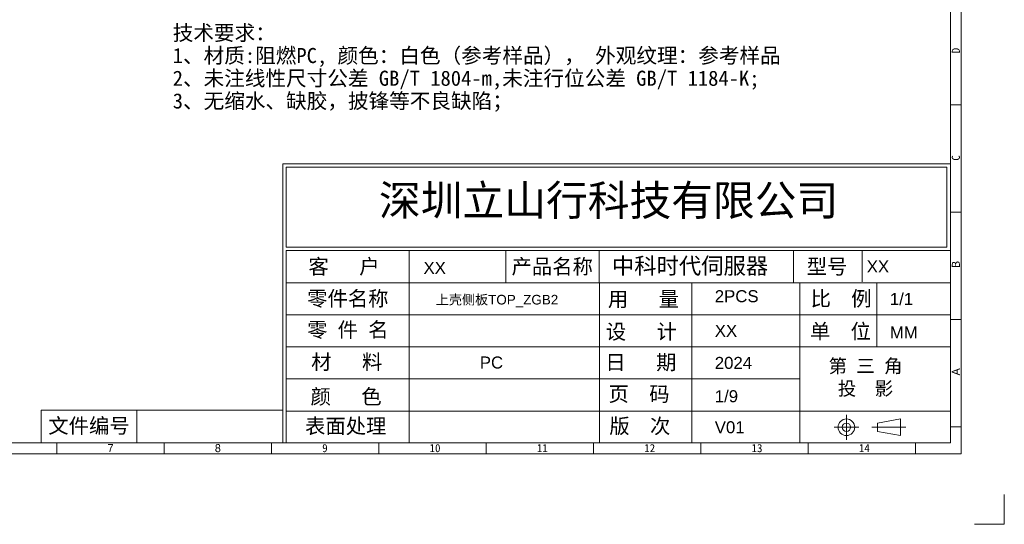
# Model space of a CAD drawing. Header units: millimetres. Extents: x 3202 to 3832, y 2132 to 2577.
# Tile 2 of 4: x 3482 to 3832, y 2132 to 2311. Entities that reach past the tile are written whole.
import ezdxf

# ---------------------------------------------------------------- set-up
doc = ezdxf.new("R2010")
doc.units = ezdxf.units.MM
doc.linetypes.add('CENTERLINE', pattern=[30, 12, -1.5, 3, -1.5, 12])
doc.layers.add('35002034-01_DXF_TEXT', color=7, linetype='Continuous')
doc.layers.add('FRAME', color=4, linetype='Continuous')
doc.layers.add('框', color=1, linetype='CENTERLINE', lineweight=5)
doc.styles.add('s', font='txt')
doc.styles.add('SIMPLEX', font='SIMPLEX.shx', dxfattribs={"height": 3.5})
doc.styles.get("Standard").update_dxf_attribs({"font": 'arial.ttf'})
doc.styles.add('STYLE3', font='swissi.ttf', dxfattribs={"height": 3})

msp = doc.modelspace()

# ---------------------------------------------------------------- linework, layer by layer
at = {"layer": '框', "color": 1, "linetype": 'Continuous', "lineweight": 15}
for p, q in [((3816.329, 2280.894), (3812.519, 2280.894)), ((3575.483, 2259.954), (3812.519, 2259.954)), ((3575.483, 2259.954), (3575.483, 2160.867)), ((3576.731, 2258.707), (3811.271, 2258.707)), ((3576.731, 2258.707), (3576.731, 2230.387)), ((3811.271, 2258.707), (3811.271, 2230.387)), ((3816.329, 2242.79), (3812.519, 2242.79)), ((3576.731, 2230.387), (3811.271, 2230.387)), ((3576.731, 2229.14), (3812.519, 2229.14)), ((3576.731, 2229.14), (3576.731, 2160.867)), ((3620.395, 2229.14), (3620.395, 2160.867)), ((3654.664, 2229.14), (3654.664, 2217.756)), ((3687.855, 2217.756), (3687.855, 2229.14)), ((3756.829, 2217.756), (3756.829, 2229.14)), ((3781.22, 2229.14), (3781.22, 2218.107)), ((3576.731, 2217.756), (3812.519, 2217.756)), ((3687.993, 2217.756), (3687.993, 2160.867)), ((3720.777, 2217.756), (3720.777, 2160.867)), ((3759.009, 2217.756), (3759.009, 2160.867)), ((3786.441, 2194.873), (3786.441, 2217.641)), ((3576.731, 2206.372), (3812.519, 2206.372)), ((3816.329, 2204.687), (3812.519, 2204.687)), ((3576.731, 2194.988), (3812.519, 2194.988)), ((3576.731, 2183.604), (3759.009, 2183.604)), ((3523.651, 2172.515), (3523.651, 2160.867)), ((3576.731, 2172.22), (3812.519, 2172.22)), ((3775.605, 2162.047), (3775.605, 2170.863)), ((3786.663, 2167.924), (3794.779, 2169.394)), ((3786.663, 2167.924), (3786.663, 2164.986)), ((3794.779, 2169.394), (3794.779, 2163.516)), ((3771.196, 2166.455), (3780.013, 2166.455)), ((3784.661, 2166.455), (3796.7, 2166.455)), ((3786.663, 2164.986), (3794.779, 2163.516)), ((3816.329, 2166.583), (3812.519, 2166.583)), ((3495.305, 2157.057), (3495.305, 2160.867)), ((3533.409, 2157.057), (3533.409, 2160.867)), ((3571.513, 2157.057), (3571.513, 2160.867)), ((3609.616, 2157.057), (3609.616, 2160.867)), ((3647.72, 2157.057), (3647.72, 2160.867)), ((3685.824, 2157.057), (3685.824, 2160.867)), ((3723.928, 2157.057), (3723.928, 2160.867)), ((3762.031, 2157.057), (3762.031, 2160.867)), ((3800.135, 2157.057), (3800.135, 2160.867))]:
    msp.add_line(p, q, dxfattribs=at)
for points in [[(3250.489, 2157.057), (3816.329, 2157.057), (3816.329, 2557.146), (3250.489, 2557.146)], [(3254.299, 2160.867), (3812.519, 2160.867), (3812.519, 2553.336), (3254.299, 2553.336)], [(3489.783, 2160.867), (3575.483, 2160.867), (3575.483, 2172.515), (3489.783, 2172.515)]]:
    msp.add_lwpolyline(points, close=True, dxfattribs=at)
msp.add_lwpolyline([(3821.054, 2132.02), (3831.652, 2132.02), (3831.652, 2142.619)], dxfattribs=at)
for radius in [2.939, 1.469]:
    msp.add_circle((3775.605, 2166.455), radius, dxfattribs=at)

# ---------------------------------------------------------------- texts
at = {"layer": '35002034-01_DXF_TEXT', "color": 2, "linetype": 'Continuous', "insert": (3536.436, 2309.079), "char_height": 5.36537, "width": 271.12236, "attachment_point": 1, "line_spacing_factor": 0.9}
msp.add_mtext('{\\fSimSun|b0|i0|c134|p2;技术要求：\\P1、材质:阻燃PC, 颜色：白色（参考样品）， 外观纹理：参考样品\\P2、未注线性尺寸公差 GB/T 1804-m,未注行位公差 GB/T 1184-K;\\P3、无缩水、缺胶，披锋等不良缺陷；}', dxfattribs=at)
at = {"layer": 'FRAME', "color": 3, "lineweight": 0, "style": 'STYLE3'}
for tag, p, s, height in [('中科时代伺服器', (3692.348, 2220.839), 'XXXX', 5.8117), ('XX', (3625.467, 2220.874), 'XX', 4.2619), ('XX', (3782.816, 2221.365), '项目名称', 4.2619), ('上壳侧板TOP_ZGB2', (3629.813, 2210.018), '1*1', 3.4096), ('2PCS', (3728.867, 2210.827), '', 4.262), ('1/1', (3791.018, 2209.83), '', 4.262), ('XX', (3728.867, 2198.523), '', 4.262), ('MM', (3791.018, 2197.948), 'MM', 4.2619), ('PC', (3645.457, 2187.299), '', 4.262), ('2024', (3728.867, 2187.164), '', 4.262), ('1/9', (3728.867, 2175.34), '1', 4.262), ('V01', (3728.867, 2164.327), 'A/01', 4.2619)]:
    msp.add_attdef(tag, p, s, height=height, dxfattribs=at)
at = {"layer": '框', "color": 1, "linetype": 'Continuous', "lineweight": 15, "char_height": 2.858, "width": 3.81038, "attachment_point": 1, "rotation": 90, "style": 's'}
for s, insert in [('D', (3813.014, 2299.15)), ('C', (3813.014, 2261.046))]:
    msp.add_mtext(s, dxfattribs=dict(at, insert=insert))
at = {"layer": '框', "color": 1, "linetype": 'Continuous', "lineweight": 15, "attachment_point": 1}
for s, insert, char_height, width in [('{\\fSimSun|b0|i0|c134|p2;深圳立山行科技有限公司}', (3609.671, 2252.403), 10.86512, 170.7493), ('{\\fKaiTi_GB2312|b0|i0|c134|p49;\\H0.9645x;第 三 角\\P 投  影}', (3769.264, 2190.604), 4.99023, 30.3053), ('{\\fﾷￂￋￎ_GB2312|b0|i0|c134|p49;7}', (3513.295, 2160.478), 2.85778, 1.47519), ('{\\fﾷￂￋￎ_GB2312|b0|i0|c134|p49;8}', (3551.399, 2160.478), 2.85778, 1.47519), ('{\\fFangSong_GB2312|b0|i0|c134|p49;9}', (3589.502, 2160.478), 2.85778, 1.47514), ('{\\fFangSong_GB2312|b0|i0|c134|p49;10}', (3627.606, 2160.478), 2.85771, 1.47519), ('{\\fFangSong_GB2312|b0|i0|c134|p49;11}', (3665.71, 2160.478), 2.85778, 1.47519), ('{\\fFangSong_GB2312|b0|i0|c134|p49;12}', (3703.814, 2160.478), 2.85778, 1.47514), ('{\\fFangSong_GB2312|b0|i0|c134|p49;13}', (3741.917, 2160.478), 2.85778, 1.47519), ('{\\fFangSong_GB2312|b0|i0|c134|p49;14}', (3780.021, 2160.478), 2.85778, 1.47519)]:
    msp.add_mtext(s, dxfattribs=dict(at, insert=insert, char_height=char_height, width=width))
at = {"layer": '框', "color": 1, "linetype": 'Continuous', "lineweight": 15, "char_height": 5.29442, "attachment_point": 5, "style": 'SIMPLEX'}
for s, insert, width in [('{\\fKaiTi_GB2312|b0|i0|c134|p49;客   户}', (3597.234, 2223.191), 43.81917), ('{\\fKaiTi_GB2312|b0|i0|c134|p49;产品名称}', (3671.16, 2223.191), 43.81917), ('{\\fKaiTi_GB2312|b0|i0|c134|p49;型号}', (3768.722, 2223.191), 43.81917), ('{\\fSimSun|b0|i0|c134|p2;零件名称}', (3598.588, 2211.807), 43.81917), ('{\\fSimSun|b0|i0|c134|p2;用   量}', (3703.547, 2211.629), 43.81917), ('{\\fKaiTi_GB2312|b0|i0|c134|p49;比  例}', (3773.712, 2211.816), 43.81917), ('{\\fSimSun|b0|i0|c134|p2;零 件 名}', (3598.588, 2200.732), 43.81917), ('{\\fSimSun|b0|i0|c134|p2;设   计}', (3702.818, 2200.061), 37.68542), ('{\\fKaiTi_GB2312|b0|i0|c134|p49;单  位 }', (3773.469, 2200.204), 43.81917), ('{\\fSimSun|b0|i0|c134|p2;材   料}', (3598.218, 2189.348), 43.81917), ('{\\fSimSun|b0|i0|c134|p2;日   期}', (3702.622, 2189.221), 43.81917), ('{\\fSimSun|b0|i0|c134|p2;颜   色}', (3597.982, 2177.035), 43.81917), ('{\\fSimSun|b0|i0|c134|p2;页\\fKaiTi_GB2312|b0|i0|c134|p49;  \\fSimSun|b0|i0|c134|p2;码}', (3701.991, 2177.965), 43.81917), ('{\\fSimSun|b0|i0|c134|p2;表面处理}', (3597.87, 2166.581), 43.81917), ('{\\fKaiTi_GB2312|b0|i0|c134|p49;版  次}', (3702.27, 2166.581), 43.81917)]:
    msp.add_mtext(s, dxfattribs=dict(at, insert=insert, width=width))
at = {"layer": '框', "color": 1, "linetype": 'Continuous', "lineweight": 15, "char_height": 2.85778, "width": 3.81038, "attachment_point": 1, "rotation": 90}
for s, insert in [('{\\f\uffbfﾬￌﾣﾤ_GB2312|b0|i0|c134|p49;B}', (3813.014, 2222.943)), ('{\\f\uffbfﾬￌﾣﾤ_GB2312|b0|i0|c134|p49;A}', (3813.014, 2184.839))]:
    msp.add_mtext(s, dxfattribs=dict(at, insert=insert))
at = {"layer": '框', "color": 1, "lineweight": 15, "insert": (3506.717, 2166.691), "char_height": 5.29913, "width": 33.86825, "attachment_point": 5, "style": 'SIMPLEX'}
msp.add_mtext('{\\fSimSun|b0|i0|c134|p54;文件编号}', dxfattribs=at)

doc.saveas('drawing.dxf')
